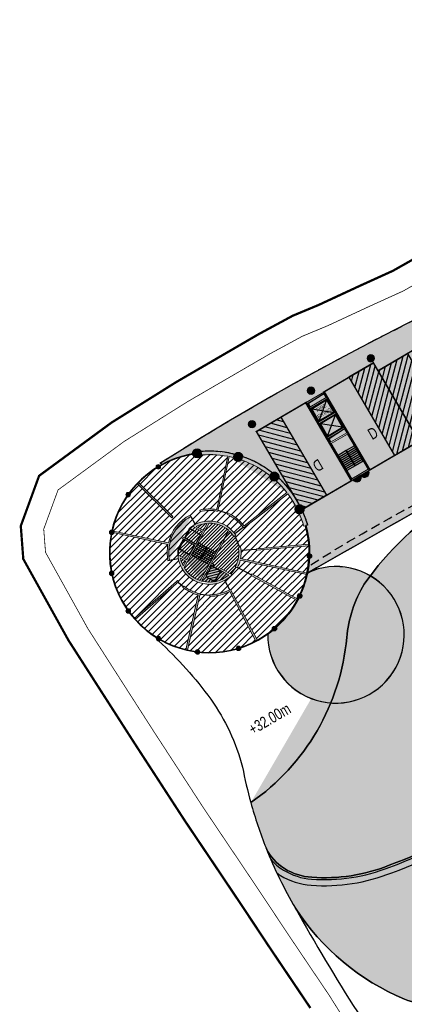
# Model space of a CAD drawing. Header units: millimetres. Extents: x -1402 to -179, y -280 to 6164.
# Tile 130 of 212: x -786 to -735, y 3024 to 3154. Entities that reach past the tile are written whole.
import ezdxf

# ---------------------------------------------------------------- set-up
doc = ezdxf.new("R2010")
doc.units = ezdxf.units.MM
for name, pattern in [('AJN-Limite', [1.25, 0.5, -0.25, 0, -0.25, 0, -0.25]), ('AJN-Projection', [0.375, 0.25, -0.125]), ('DASH', [0.35, 0.25, -0.1])]:
    doc.linetypes.add(name, pattern=pattern)
doc.layers.get('0').update_dxf_attribs({"linetype": 'CONTINUOUS'})
for name, color, linetype, lineweight in [('AJN-2-POT 100', 2, 'CONTINUOUS', 20), ('AJN-2-POT 120', 2, 'CONTINUOUS', 20), ('AJN-2-SBT-C', 2, 'CONTINUOUS', 20), ('AJN-4-PRT-C', 41, 'CONTINUOUS', 30), ('AJN-4-VIT-C', 130, 'CONTINUOUS', 30), ('AJN-5-ASC-C', 230, 'CONTINUOUS', 30), ('AJN-7-500-A', 10, 'CONTINUOUS', 18), ('GEO-1-LIM-V', 10, 'AJN-Limite', 25)]:
    doc.layers.add(name, color=color, linetype=linetype, lineweight=lineweight)
for name, color, linetype, true_color in [('AJN-2-SBT-H', 7, 'CONTINUOUS', 0x6e6e6e), ('AJN-9-SRF-MARINHORIZON-CIRUCLATION 100 %', 7, 'CONTINUOUS', 0xd100d1), ('AJN-9-SRF-MARINHORIZON-HOUSING DUPLEX', 7, 'CONTINUOUS', 0x96cd7e), ('AJN-9-SRF-MARINHORIZON-HOUSING SIMPLEX', 7, 'CONTINUOUS', 0x71c6c3)]:
    doc.layers.add(name, color=color, linetype=linetype, true_color=true_color)
for name, color, linetype in [('AJN-2-SBT-P', 251, 'AJN-Projection'), ('AJN-2-SBT-V', 51, 'CONTINUOUS'), ('AJN-7-PER-V', 8, 'CONTINUOUS'), ('AJN-8-251-H', 251, 'CONTINUOUS'), ('AJN-8-254-H', 254, 'CONTINUOUS')]:
    doc.layers.add(name, color=color, linetype=linetype)
doc.layers.add('AJN-6-Etang', color=7, linetype='CONTINUOUS', lineweight=15, true_color=0x46a499)
doc.styles.get("Standard").update_dxf_attribs({"font": 'rs.shx', "bigfont": 'hztxt.shx'})
pattern_1 = [(45, (0, 3000), (-0.2245064, 0.2245064), [])]

# ---------------------------------------------------------------- blocks, each defined once
blk = doc.blocks.new('A$C70601405')
at = {"layer": 'AJN-2-SBT-H'}
h = blk.add_hatch(color=256, dxfattribs=at)
h.dxf.hatch_style = 1
edge = h.paths.add_edge_path()
edge.add_arc((0, 0), 0.5, 0, 360)
at = {"layer": 'AJN-2-POT 100', "linetype": 'Continuous'}
blk.add_circle((0, 0), 0.5, dxfattribs=at)
blk = doc.blocks.new('A$C42457E72')
at = {"layer": 'AJN-9-SRF-MARINHORIZON-HOUSING DUPLEX'}
h = blk.add_hatch(dxfattribs=at)
h.set_pattern_fill('ANSI31', color=256, scale=0.2)
h.set_pattern_definition([(45, (420.2277, -4040.4539), (-0.44901281, 0.44901281), [])])
h.paths.add_polyline_path([(0, 12), (-3.77, 12), (-3.77, 0), (0, 0)])
at = {"layer": 'AJN-2-SBT-C', "const_width": 0.2, "flags": 128}
blk.add_lwpolyline([(0, 0), (-7.65, 0), (-7.65, 12), (0, 12)], close=True, dxfattribs=at)
at = {"layer": 'AJN-9-SRF-MARINHORIZON-HOUSING DUPLEX', "flags": 128}
blk.add_lwpolyline([(0, 12), (-3.77, 12), (-3.77, 0), (0, 0)], close=True, dxfattribs=at)
at = {"layer": 'AJN-7-500-A', "insert": (-4.77, 4), "char_height": 1.5, "attachment_point": 5, "rotation": 360}
blk.add_mtext_dynamic_manual_height_columns('{\\fSwis721 LtCn BT|b0|i0|c0|p34;D}', width=58.7581, gutter_width=35.69, heights=[0], dxfattribs=at)
blk = doc.blocks.new('A$C46E24FA1')
at = {"layer": 'AJN-2-SBT-V', "linetype": 'Continuous'}
for p, q in [((0, 2.34), (1.25, 2.34)), ((0, 0), (0, 2.34)), ((0, 2.08), (1.25, 2.08)), ((0, 1.82), (1.25, 1.82)), ((0, 1.56), (1.25, 1.56)), ((1.25, 2.34), (1.25, 0)), ((0, 1.3), (1.25, 1.3)), ((0, 1.04), (1.25, 1.04)), ((0, 0.78), (1.25, 0.78)), ((0, 0.52), (1.25, 0.52)), ((0, 0.26), (1.25, 0.26)), ((0, 0), (1.25, 0))]:
    blk.add_line(p, q, dxfattribs=at)
blk = doc.blocks.new('A$C236B7103')
at = {"layer": 'AJN-2-SBT-H'}
h = blk.add_hatch(color=256, dxfattribs=at)
h.dxf.hatch_style = 1
h.paths.add_polyline_path([(-1.45, 0), (1.45, 0), (1.45, 12), (-1.45, 12)])
h.paths.add_polyline_path([(-1.25, 11.2), (1.25, 11.2), (1.25, 11.8), (-1.25, 11.8)], flags=16)
h.paths.add_polyline_path([(-1.25, 11), (1.25, 11), (1.25, 8.9), (-1.25, 8.9)], flags=16)
h.paths.add_polyline_path([(-1.15, 10.9), (1.15, 10.9), (1.15, 9), (-1.15, 9)], flags=0)
h.paths.add_polyline_path([(-1.25, 8.7), (1.25, 8.7), (1.25, 6.6), (-1.25, 6.6)], flags=16)
h.paths.add_polyline_path([(-1.15, 8.6), (1.15, 8.6), (1.15, 6.7), (-1.15, 6.7)], flags=0)
h.paths.add_polyline_path([(-1.25, 6.4), (1.25, 6.4), (1.25, 5.8), (-1.25, 5.8)], flags=16)
h.paths.add_polyline_path([(-1.25, 5.6), (1.25, 5.6), (1.25, 0.2), (-1.25, 0.2)], flags=16)
h.paths.add_polyline_path([(-0.93, 9), (0.92, 9), (0.92, 10.9), (-0.93, 10.9)], flags=8)
at = {"layer": 'AJN-2-SBT-C'}
for p, q in [((-1.25, 0.2), (-1.25, 5.6)), ((-1.25, 5.6), (1.25, 5.6)), ((1.25, 5.6), (1.25, 0.2)), ((1.25, 0.2), (-1.25, 0.2))]:
    blk.add_line(p, q, dxfattribs=at)
at = {"layer": 'AJN-2-SBT-C', "flags": 128}
for points in [[(-1.45, 0), (1.45, 0), (1.45, 12), (-1.45, 12)], [(-1.25, 11.8), (1.25, 11.8), (1.25, 11.2), (-1.25, 11.2)], [(1.25, 8.9), (-1.25, 8.9), (-1.25, 11), (1.25, 11)], [(-1.25, 6.6), (-1.25, 8.7), (1.25, 8.7), (1.25, 6.6)], [(-1.25, 6.4), (1.25, 6.4), (1.25, 5.8), (-1.25, 5.8)]]:
    blk.add_lwpolyline(points, close=True, dxfattribs=at)
at = {"layer": 'AJN-5-ASC-C'}
for p, q in [((1.15, 10.9), (-1.15, 9)), ((-1.15, 10.9), (1.15, 9)), ((1.15, 6.7), (-1.15, 8.6)), ((-1.15, 6.7), (1.15, 8.6))]:
    blk.add_line(p, q, dxfattribs=at)
at = {"layer": 'AJN-5-ASC-C', "flags": 128}
for points in [[(1.15, 10.9), (1.15, 9), (-1.15, 9), (-1.15, 10.9)], [(1.15, 6.7), (1.15, 8.6), (-1.15, 8.6), (-1.15, 6.7)]]:
    blk.add_lwpolyline(points, close=True, dxfattribs=at)
at = {"layer": 'AJN-8-251-H', "flags": 128}
for points in [[(1.25, 11.8), (-1.15, 11.7), (-1.25, 11.2)], [(1.25, 6.4), (-1.15, 6.3), (-1.25, 5.8)]]:
    blk.add_lwpolyline(points, dxfattribs=at)
at = {"linetype": 'Continuous', "rotation": 180}
for p in [(0, 3.79), (1.25, 3.79)]:
    blk.add_blockref('A$C46E24FA1', p, dxfattribs=at)
at = {"layer": 'AJN-7-500-A', "insert": (0, 9.95), "char_height": 0.5, "attachment_point": 5}
blk.add_mtext_dynamic_manual_height_columns('{\\fSwis721 LtCn BT|b0|i0|c0|p34;FIRE\\PFITING}', width=11.105, gutter_width=35.69, heights=[0], dxfattribs=at)
blk = doc.blocks.new('A$C031E58AA')
at = {"layer": 'AJN-2-SBT-H'}
h = blk.add_hatch(color=256, dxfattribs=at)
h.dxf.hatch_style = 1
h.paths.add_polyline_path([(-0.6, 0, 1), (0.6, 0)])
at = {"layer": 'AJN-2-POT 120', "linetype": 'Continuous'}
blk.add_line((0.6, 0), (-0.6, 0), dxfattribs=at)
blk.add_arc((0, 0), 0.6, 180, 360, dxfattribs=at)
blk = doc.blocks.new('A$C4C7835BE')
for p in [(-0.6, 0), (0.6, 0)]:
    blk.add_blockref('A$C031E58AA', p)
blk = doc.blocks.new('A$C5AA60C68')
at = {"layer": 'AJN-9-SRF-MARINHORIZON-HOUSING DUPLEX'}
h = blk.add_hatch(dxfattribs=at)
h.set_pattern_fill('ANSI31', color=256, scale=0.2)
h.set_pattern_definition([(45, (456.2277, -4040.4539), (-0.44901281, 0.44901281), [])])
h.paths.add_polyline_path([(4.5, 12), (0, 12), (0, 0), (4.5, 0)])
at = {"layer": 'AJN-2-SBT-C', "const_width": 0.2, "flags": 128}
blk.add_lwpolyline([(9, 7.3), (9, 0), (0, 0), (0, 12), (7.85, 12), (7.85, 7.3)], close=True, dxfattribs=at)
at = {"layer": 'AJN-9-SRF-MARINHORIZON-HOUSING DUPLEX'}
blk.add_lwpolyline([(4.5, 0), (0, 0), (0, 12), (4.5, 12)], close=True, dxfattribs=at)
at = {"layer": 'AJN-7-500-A', "insert": (4.38, 3.25), "char_height": 1.5, "attachment_point": 5, "rotation": 360}
blk.add_mtext_dynamic_manual_height_columns('{\\fSwis721 LtCn BT|b0|i0|c0|p34;D}', width=58.7581, gutter_width=35.69, heights=[0], dxfattribs=at)
blk = doc.blocks.new('1.20diam')
at = {"layer": 'AJN-2-SBT-H'}
h = blk.add_hatch(color=256, dxfattribs=at)
h.dxf.hatch_style = 1
edge = h.paths.add_edge_path()
edge.add_arc((0, 0), 0.6, 0, 360)
at = {"layer": 'AJN-2-POT 120', "linetype": 'Continuous'}
blk.add_circle((0, 0), 0.6, dxfattribs=at)

msp = doc.modelspace()

# ---------------------------------------------------------------- hatches: boundary and pattern name
at = {"layer": 'AJN-2-SBT-H'}
h = msp.add_hatch(color=256, dxfattribs=at)
h.dxf.hatch_style = 1
edge = h.paths.add_edge_path()
edge.add_line((-762.55, 3097.21), (-762.48, 3096.72))
edge.add_arc((-760.89, 3083.82), 13, 79.221, 97.0274, ccw=False)
edge.add_line((-758.46, 3096.59), (-759.92, 3089.53))
edge.add_arc((-760.89, 3083.82), 5.8, 80.3052, 102.837)
edge.add_line((-762.18, 3089.47), (-762.14, 3089.28))
edge.add_arc((-760.89, 3083.82), 5.6, 78.3284, 102.837, ccw=False)
edge.add_line((-759.76, 3089.3), (-758.27, 3096.55))
edge.add_arc((-760.89, 3083.82), 13, 37.8038, 78.3395, ccw=False)
edge.add_line((-750.62, 3091.78), (-756.31, 3087.37))
edge.add_arc((-760.89, 3083.82), 5.8, 37.8038, 65.167)
edge.add_line((-758.46, 3089.08), (-758.54, 3088.9))
edge.add_arc((-760.89, 3083.82), 5.6, 37.8038, 65.167, ccw=False)
edge.add_line((-756.47, 3087.25), (-756.35, 3087.09))
edge.add_line((-756.35, 3087.09), (-750.5, 3091.63))
edge.add_arc((-760.89, 3083.82), 13, 15.6606, 36.9223, ccw=False)
edge.add_line((-748.38, 3087.33), (-747.89, 3087.46))
edge.add_arc((-760.89, 3083.82), 13.5, 15.6606, 97.0284)
h = msp.add_hatch(color=256, dxfattribs=at)
h.dxf.hatch_style = 1
edge = h.paths.add_edge_path()
edge.add_arc((-767.67, 3095.2), 0.3, 0, 360)
h = msp.add_hatch(color=256, dxfattribs=at)
h.dxf.hatch_style = 1
edge = h.paths.add_edge_path()
edge.add_line((-765.87, 3088.45), (-770.46, 3092.98))
edge.add_line((-770.46, 3092.98), (-770.32, 3093.12))
edge.add_line((-770.32, 3093.12), (-765.73, 3088.59))
edge.add_arc((-760.89, 3083.82), 6.8, 135.3684, 137.0538)
h = msp.add_hatch(color=256, dxfattribs=at)
h.dxf.hatch_style = 1
edge = h.paths.add_edge_path()
edge.add_arc((-771.68, 3091.51), 0.3, 0, 360)
h = msp.add_hatch(color=256, dxfattribs=at)
h.dxf.hatch_style = 1
edge = h.paths.add_edge_path()
edge.add_arc((-760.89, 3083.82), 5.4, 116.9311, 190.5569, ccw=False)
edge.add_line((-763.34, 3088.63), (-763.43, 3088.81))
edge.add_arc((-760.89, 3083.82), 5.6, 116.9311, 166.7665)
edge.add_line((-766.34, 3085.1), (-773.82, 3086.72))
edge.add_line((-773.82, 3086.72), (-773.86, 3086.52))
edge.add_line((-773.86, 3086.52), (-766.39, 3084.9))
edge.add_arc((-760.89, 3083.82), 5.6, 168.8129, 190.5569)
edge.add_line((-766.4, 3082.79), (-766.2, 3082.83))
h = msp.add_hatch(color=256, dxfattribs=at)
h.dxf.hatch_style = 1
edge = h.paths.add_edge_path()
edge.add_arc((-760.89, 3083.82), 4.1, 172.2256, 184.8029)
edge.add_line((-764.98, 3083.47), (-763.91, 3082.87))
edge.add_line((-763.91, 3082.87), (-762.83, 3084.78))
edge.add_line((-762.83, 3084.78), (-764.61, 3085.77))
edge.add_arc((-760.89, 3083.82), 4.2, 149.5183, 152.2466, ccw=False)
edge.add_line((-764.51, 3085.95), (-762.73, 3084.96))
edge.add_line((-762.73, 3084.96), (-761.82, 3086.59))
edge.add_line((-761.82, 3086.59), (-763.07, 3087.29))
edge.add_arc((-760.89, 3083.82), 4.1, 122.0092, 129.2981)
edge.add_line((-763.49, 3086.99), (-763.58, 3087.04))
edge.add_arc((-760.89, 3083.82), 4.2, 33.4032, 129.8294, ccw=False)
edge.add_line((-757.39, 3086.13), (-757.64, 3085.96))
edge.add_arc((-760.89, 3083.82), 3.9, 33.4032, 46.7299)
edge.add_line((-758.22, 3086.66), (-758.35, 3086.42))
edge.add_line((-758.35, 3086.42), (-758.53, 3086.52))
edge.add_line((-758.53, 3086.52), (-758.37, 3086.79))
edge.add_arc((-760.89, 3083.82), 3.9, 49.7385, 90.8548)
edge.add_line((-760.95, 3087.72), (-764.26, 3081.84))
edge.add_arc((-760.89, 3083.82), 3.9, 210.3695, 251.4858)
edge.add_line((-762.13, 3080.12), (-759.12, 3085.47))
edge.add_line((-759.12, 3085.47), (-758.94, 3085.38))
edge.add_line((-758.94, 3085.38), (-760.61, 3082.41))
edge.add_line((-760.61, 3082.41), (-760.28, 3082.22))
edge.add_line((-760.28, 3082.22), (-760.38, 3082.05))
edge.add_line((-760.38, 3082.05), (-760.71, 3082.24))
edge.add_line((-760.71, 3082.24), (-761.94, 3080.06))
edge.add_arc((-760.89, 3083.82), 3.9, 254.4943, 259.0846)
edge.add_arc((-760.89, 3083.82), 3.9, 259.0846, 307.0673)
edge.add_arc((-760.89, 3083.82), 3.9, 307.0673, 311.3421)
edge.add_line((-758.32, 3080.89), (-759.51, 3081.56))
edge.add_line((-759.51, 3081.56), (-759.41, 3081.73))
edge.add_line((-759.41, 3081.73), (-758.16, 3081.03))
edge.add_arc((-760.89, 3083.82), 3.9, 314.4272, 315.7995)
edge.add_line((-758.1, 3081.1), (-757.88, 3080.89))
edge.add_arc((-760.89, 3083.82), 4.2, 257.7228, 315.7995, ccw=False)
edge.add_arc((-760.89, 3083.82), 4.2, 171.6861, 257.7228, ccw=False)
edge.add_line((-765.05, 3084.42), (-764.96, 3084.37))
edge = h.paths.add_edge_path(flags=16)
edge.add_line((-761.72, 3086.76), (-762.66, 3087.29))
edge.add_arc((-760.89, 3083.82), 3.9, 94.3191, 116.9311, ccw=False)
edge.add_line((-761.19, 3087.71), (-761.72, 3086.76))
edge = h.paths.add_edge_path(flags=16)
edge.add_line((-764.73, 3083.1), (-764.01, 3082.7))
edge.add_line((-764.01, 3082.7), (-764.37, 3082.05))
edge.add_arc((-760.89, 3083.82), 3.9, 190.5569, 206.9052, ccw=False)
h = msp.add_hatch(color=256, dxfattribs=at)
h.dxf.hatch_style = 1
edge = h.paths.add_edge_path()
edge.add_arc((-773.86, 3086.52), 0.3, 0, 360)
h = msp.add_hatch(color=256, dxfattribs=at)
h.dxf.hatch_style = 1
edge = h.paths.add_edge_path()
edge.add_arc((-760.89, 3083.82), 4.2, 331.5749, 346.4254, ccw=False)
edge.add_line((-757.2, 3081.82), (-757.46, 3081.96))
edge.add_arc((-760.89, 3083.82), 3.9, 331.5749, 356.6261)
edge.add_arc((-760.89, 3083.82), 3.9, 356.6261, 370.3126)
edge.add_line((-757.06, 3084.51), (-756.76, 3084.57))
edge.add_arc((-760.89, 3083.82), 4.2, -3.3739, 10.3126, ccw=False)
edge.add_arc((-760.89, 3083.82), 4.2, 349.154, 356.6261, ccw=False)
edge.add_line((-756.77, 3083.03), (-747.92, 3081.11))
edge.add_line((-747.92, 3081.11), (-747.96, 3080.92))
edge.add_line((-747.96, 3080.92), (-756.81, 3082.83))
h = msp.add_hatch(color=256, dxfattribs=at)
h.dxf.hatch_style = 1
h.paths.add_polyline_path([(-754.64, 3084.34), (-747.69, 3084.93), (-747.67, 3084.73), (-754.62, 3084.14)])
h = msp.add_hatch(color=256, dxfattribs=at)
h.dxf.hatch_style = 1
edge = h.paths.add_edge_path()
edge.add_arc((-747.65, 3083.36), 0.3, 0, 360)
h = msp.add_hatch(color=256, dxfattribs=at)
h.dxf.hatch_style = 1
edge = h.paths.add_edge_path()
edge.add_arc((-773.86, 3081.08), 0.3, 0, 360)
h = msp.add_hatch(color=256, dxfattribs=at)
h.dxf.hatch_style = 1
h.paths.add_polyline_path([(-755.29, 3080.99), (-749.16, 3077.65), (-749.26, 3077.48), (-755.38, 3080.81)])
h = msp.add_hatch(color=256, dxfattribs=at)
h.dxf.hatch_style = 1
edge = h.paths.add_edge_path()
edge.add_line((-765.26, 3080), (-770.86, 3075.09))
edge.add_line((-770.86, 3075.09), (-770.73, 3074.94))
edge.add_line((-770.73, 3074.94), (-764.97, 3079.98))
edge.add_arc((-760.89, 3083.82), 5.6, 221.2109, 223.2576, ccw=False)
edge.add_line((-765.11, 3080.13), (-765.26, 3080))
h = msp.add_hatch(color=256, dxfattribs=at)
h.dxf.hatch_style = 1
edge = h.paths.add_edge_path()
edge.add_line((-762.37, 3078.21), (-764.01, 3070.94))
edge.add_line((-764.01, 3070.94), (-763.82, 3070.89))
edge.add_line((-763.82, 3070.89), (-762.13, 3078.35))
edge.add_arc((-760.89, 3083.82), 5.6, 232.7424, 257.251, ccw=False)
edge.add_line((-764.28, 3079.36), (-764.4, 3079.2))
edge.add_arc((-760.89, 3083.82), 5.8, 232.7424, 255.2742)
h = msp.add_hatch(color=256, dxfattribs=at)
h.dxf.hatch_style = 1
edge = h.paths.add_edge_path()
edge.add_line((-758.19, 3078.68), (-754.72, 3072.09))
edge.add_line((-754.72, 3072.09), (-754.54, 3072.19))
edge.add_line((-754.54, 3072.19), (-758.11, 3078.95))
edge.add_line((-758.11, 3078.95), (-758.28, 3078.86))
edge.add_arc((-760.89, 3083.82), 5.6, 270.4124, 297.7756, ccw=False)
edge.add_line((-760.85, 3078.22), (-760.85, 3078.02))
edge.add_arc((-760.89, 3083.82), 5.8, 270.4124, 297.7756)
h = msp.add_hatch(color=256, dxfattribs=at)
h.dxf.hatch_style = 1
edge = h.paths.add_edge_path()
edge.add_arc((-748.95, 3078.07), 0.3, 0, 360)
h = msp.add_hatch(color=256, dxfattribs=at)
h.dxf.hatch_style = 1
edge = h.paths.add_edge_path()
edge.add_arc((-771.66, 3076.09), 0.3, 0, 360)
h = msp.add_hatch(color=256, dxfattribs=at)
h.dxf.hatch_style = 1
edge = h.paths.add_edge_path()
edge.add_arc((-752.28, 3073.75), 0.3, 0, 360)
h = msp.add_hatch(color=256, dxfattribs=at)
h.dxf.hatch_style = 1
edge = h.paths.add_edge_path()
edge.add_arc((-767.64, 3072.41), 0.3, 0, 360)
h = msp.add_hatch(color=256, dxfattribs=at)
h.dxf.hatch_style = 1
edge = h.paths.add_edge_path()
edge.add_arc((-762.48, 3070.66), 0.3, 0, 360)
h = msp.add_hatch(color=256, dxfattribs=at)
h.dxf.hatch_style = 1
edge = h.paths.add_edge_path()
edge.add_arc((-757.05, 3071.13), 0.3, 0, 360)
at = {"layer": 'AJN-6-Etang', "linetype": 'Continuous', "transparency": 33554687}
h = msp.add_hatch(color=256, dxfattribs=at)
h.dxf.hatch_style = 1
h.set_gradient(color1=(39, 228, 241), rotation=300, centered=1, tint=0.757097)
edge = h.paths.add_edge_path()
edge.add_arc((-658.55, 3092.22), 31.39, 95.9871, 117.6289)
edge.add_arc((174.6, 1513.92), 1816.1, 117.8251, 118.55892)
edge.add_arc((-870.38, 3459.86), 392.83, 293.3616, 296.7435, ccw=False)
edge.add_arc((-614.79, 2918.28), 206.66, 118.8839, 123.3913)
edge.add_arc((-706.78, 3055.88), 41.15, 121.8922, 144.7242)
edge.add_arc((-725.51, 3070.87), 17.27, 149.4437, 174.392)
edge.add_arc((-772.43, 3075.2), 29.85, 304.7622, 354.9303, ccw=False)
edge.add_arc((-698.61, 3066.45), 58.95, 195.5213, 201.6826)
edge.add_arc((-747.7, 3047.29), 6.26, 204.7452, 238.7353)
edge.add_arc((-746.73, 3048.9), 8.14, 238.7353, 265.806)
edge.add_arc((-745.64, 3063.77), 23.05, 265.806, 291.7959)
edge.add_arc((-753.55, 3088.71), 49.18, 289.5713, 327.78)
edge.add_arc((-836.77, 3144.02), 149.1, 326.8486, 332.8131)
edge.add_arc((-633.94, 3042.69), 77.66, 136.2722, 154.6878, ccw=False)
edge.add_arc((-644.2, 3045.65), 68.39, 109.5782, 132.116, ccw=False)
edge.add_arc((-604.81, 2949.09), 172.63, 89.915, 111.1578, ccw=False)
edge.add_arc((-602.09, 3230.69), 109, 268.7077, 275.5166)
edge.add_arc((-606.58, 3226.95), 105.82, 278.1314, 283.1362)
edge.add_arc((-574.26, 3078.54), 46.11, 93.6854, 100.3376, ccw=False)
edge.add_arc((-571.73, 3021.66), 103.04, 76.9888, 93.0574, ccw=False)
edge.add_arc((-575.93, 3020.15), 105.52, 69.0801, 74.9519, ccw=False)
edge.add_arc((-530.74, 3136.33), 19.14, 246.9189, 258.474)
edge.add_arc((-533.93, 3121.72), 4.2, 261.1793, 268.9072)
edge.add_arc((-533.99, 3119.26), 1.74, 269.6643, 283.9875)
edge.add_arc((-533.74, 3118.26), 0.705, 283.9875, 313.6162)
edge.add_arc((-533.58, 3118.09), 0.471, 313.6162, 348.515)
edge.add_arc((-534.23, 3118.22), 1.13, 348.515, 378.9076)
edge.add_line((-533.16, 3118.59), (-534.46, 3122.79))
edge.add_arc((-546.23, 3119.16), 12.32, 17.1429, 67.7752)
edge.add_arc((-537.07, 3141.59), 11.91, 204.3464, 247.7752, ccw=False)
edge.add_arc((-396.14, 1157.59), 1984.91, 94.38535, 94.74993)
edge.add_arc((-573.03, 3286.39), 151.23, 266.7628, 274.7499, ccw=False)
edge.add_arc((-587.12, 3037.34), 98.22, 86.7628, 102.4754)
edge.add_arc((-768.59, 3857.61), 741.89, 278.27455, 282.47536, ccw=False)
h = msp.add_hatch(color=256, dxfattribs=at)
h.dxf.hatch_style = 1
h.set_gradient(color1=(166, 228, 247), rotation=200, centered=1, tint=0.8, name='INVCURVED')
edge = h.paths.add_edge_path()
edge.add_arc((-539.69, 3146.38), 32.85, 259.0174, 283.7331)
edge.add_line((-531.89, 3114.47), (-533.13, 3118.23))
edge.add_arc((-533.57, 3118.06), 0.471, -70.6203, 20.1925, ccw=False)
edge.add_arc((-533.99, 3119.26), 1.74, 267.0779, 289.3427, ccw=False)
edge.add_arc((-533.93, 3121.72), 4.2, 261.1793, 267.8351, ccw=False)
edge.add_arc((-530.74, 3136.33), 19.14, 246.9189, 258.474, ccw=False)
edge.add_arc((-575.93, 3020.15), 105.52, 69.0801, 74.9519)
edge.add_arc((-571.73, 3021.66), 103.04, 76.9888, 93.0574)
edge.add_arc((-574.26, 3078.54), 46.11, 93.6854, 100.3376)
edge.add_arc((-606.58, 3226.95), 105.82, 278.1314, 283.1362, ccw=False)
edge.add_arc((-602.09, 3230.69), 109, 268.7077, 275.5166, ccw=False)
edge.add_arc((-604.81, 2949.09), 172.63, 89.915, 111.1578)
edge.add_arc((-644.2, 3045.65), 68.39, 109.5782, 132.116)
edge.add_arc((-633.94, 3042.69), 77.66, 136.2722, 154.6878)
edge.add_arc((-836.77, 3144.02), 149.1, 326.8486, 332.8131, ccw=False)
edge.add_arc((-753.55, 3088.71), 49.18, 289.5713, 327.78, ccw=False)
edge.add_arc((-745.64, 3063.77), 23.05, 265.806, 291.7959, ccw=False)
edge.add_arc((-746.73, 3048.9), 8.14, 238.7353, 265.806, ccw=False)
edge.add_arc((-747.7, 3047.29), 6.26, 204.7452, 238.7353, ccw=False)
edge.add_arc((-698.61, 3066.45), 58.95, 201.6826, 210.3253)
edge.add_arc((-722.78, 3054.06), 31.86, 213.0342, 247.3748)
edge.add_arc((-731.57, 3032.95), 9, 247.3748, 297.9607)
edge.add_arc((-691.67, 2957.77), 76.11, 113.0774, 117.9607, ccw=False)
edge.add_arc((-801.55, 3208.59), 197.73, 293.8824, 315.3027)
edge.add_arc((-561.81, 2984.38), 130.72, 83.0294, 139.3583, ccw=False)
at = {"layer": 'AJN-8-254-H'}
h = msp.add_hatch(color=255, dxfattribs=at)
h.dxf.hatch_style = 1
h.paths.add_polyline_path([(-767.37, 3095.69, -0.111024), (-767.18, 3095.51, -0.08135), (-763.12, 3096.9, -0.805869), (-762.01, 3097.27, -0.083576), (-757.54, 3096.89, -0.656246), (-756.49, 3096.58, -0.083576), (-752.55, 3094.43, -0.656246), (-751.72, 3093.72, -0.084859), (-748.99, 3090.17, -0.661809), (-748.5, 3089.18, -0.033772), (-747.89, 3087.46), (-748.11, 3087.4, -0.071432), (-747.62, 3083.66, -0.930329), (-747.64, 3083.06, -0.036366), (-747.89, 3081.15, -0.011128), (-747.52, 3081.31, -0.003451), (-728.23, 3092.26, -0.018604), (-714.61, 3099.23, 0.014757), (-693.61, 3109.05, -0.003172), (-673.3, 3119.93, -0.09647), (-661.82, 3123.45, 0.018332), (-608.33, 3133.24, -0.068667), (-581.57, 3135.4, 0.034864), (-560.51, 3135.68, -0.001591), (-547.92, 3136.69, -0.03926), (-548.55, 3138.44, 0.106827), (-556.37, 3155.45), (-560.77, 3155.45, 0.141723)])
h = msp.add_hatch(color=255, dxfattribs=at)
h.dxf.hatch_style = 1
h.paths.add_polyline_path([(-747.89, 3081.15, -0.055968), (-748.8, 3078.33, -0.268718), (-748.65, 3078.07, -0.529291), (-749.06, 3077.79, -0.092522), (-752.03, 3073.93, -0.160339), (-751.98, 3073.75, -0.670041), (-752.49, 3073.54, -0.016044), (-753.16, 3073.02, 3.446576)])
at = {"layer": 'AJN-9-SRF-MARINHORIZON-CIRUCLATION 100 %'}
h = msp.add_hatch(dxfattribs=at)
h.set_pattern_fill('ANSI31', color=256, scale=0.1)
h.set_pattern_definition(pattern_1)
h.paths.add_polyline_path([(-763.07, 3087.29, 0.031814), (-763.49, 3086.99), (-763.54, 3087.02), (-764.22, 3085.78), (-762.73, 3084.96), (-764.13, 3085.74), (-763.44, 3086.96), (-762.05, 3086.18), (-761.82, 3086.59)])
h.paths.add_polyline_path([(-762.05, 3086.18), (-763.44, 3086.96), (-764.13, 3085.74), (-762.73, 3084.96)])
h.paths.add_polyline_path([(-764.91, 3084.35), (-764.23, 3085.56), (-764.32, 3085.61), (-765, 3084.4), (-764.96, 3084.37, 0.054934), (-764.98, 3083.47), (-763.91, 3082.87), (-763.52, 3083.56)])
h.paths.add_polyline_path([(-762.83, 3084.78), (-764.23, 3085.56), (-764.91, 3084.35), (-763.52, 3083.56)])
h.paths.add_polyline_path([(-764.01, 3082.7), (-764.73, 3083.1, 0.071454), (-764.37, 3082.05)])
h = msp.add_hatch(dxfattribs=at)
h.set_pattern_fill('ANSI31', color=256, scale=0.1)
h.set_pattern_definition(pattern_1)
h.paths.add_polyline_path([(-759.12, 3085.47), (-759.03, 3085.42), (-758.44, 3086.47), (-758.53, 3086.52), (-758.37, 3086.79, 0.181354), (-760.95, 3087.72), (-762.4, 3085.15), (-761.27, 3084.51), (-761.18, 3084.46), (-760.05, 3083.82)])
h.paths.add_polyline_path([(-761.27, 3084.51), (-762.4, 3085.15), (-762.53, 3084.92), (-761.39, 3084.28)])
h.paths.add_polyline_path([(-761.18, 3084.46), (-761.27, 3084.51), (-762.16, 3082.92), (-762.07, 3082.87)])
h.paths.add_polyline_path([(-761.18, 3084.46), (-761.31, 3084.23), (-760.17, 3083.6), (-760.05, 3083.82)])
h.paths.add_polyline_path([(-761.31, 3084.23), (-761.43, 3084.01), (-760.3, 3083.37), (-760.17, 3083.6)])
h.paths.add_polyline_path([(-762.53, 3084.92), (-762.65, 3084.69), (-761.52, 3084.06), (-761.39, 3084.28)])
h.paths.add_polyline_path([(-761.52, 3084.06), (-762.65, 3084.69), (-762.78, 3084.47), (-761.65, 3083.83)])
h.paths.add_polyline_path([(-761.43, 3084.01), (-761.56, 3083.78), (-760.43, 3083.14), (-760.3, 3083.37)])
h.paths.add_polyline_path([(-761.56, 3083.78), (-761.69, 3083.55), (-760.56, 3082.92), (-760.43, 3083.14)])
h.paths.add_polyline_path([(-761.65, 3083.83), (-762.78, 3084.47), (-762.91, 3084.24), (-761.78, 3083.6)])
h.paths.add_polyline_path([(-762.91, 3084.24), (-763.04, 3084.01), (-761.9, 3083.38), (-761.78, 3083.6)])
h.paths.add_polyline_path([(-761.69, 3083.55), (-761.82, 3083.33), (-760.68, 3082.69), (-760.56, 3082.92)])
h.paths.add_polyline_path([(-761.82, 3083.33), (-761.94, 3083.1), (-760.81, 3082.46), (-760.68, 3082.69)])
h.paths.add_polyline_path([(-763.04, 3084.01), (-763.16, 3083.79), (-762.03, 3083.15), (-761.9, 3083.38)])
h.paths.add_polyline_path([(-763.16, 3083.79), (-763.29, 3083.56), (-762.16, 3082.92), (-762.03, 3083.15)])
h.paths.add_polyline_path([(-761.94, 3083.1), (-762.07, 3082.87), (-760.94, 3082.24), (-760.81, 3082.46)])
h.paths.add_polyline_path([(-762.07, 3082.87), (-762.16, 3082.92), (-763.29, 3083.56), (-764.26, 3081.84, 0.181354), (-762.13, 3080.12), (-760.94, 3082.24)])
h = msp.add_hatch(dxfattribs=at)
h.set_pattern_fill('ANSI31', color=256, scale=0.1)
h.set_pattern_definition(pattern_1)
h.paths.add_polyline_path([(-761.72, 3086.76), (-761.19, 3087.71, 0.098985), (-762.66, 3087.29)])
h.paths.add_polyline_path([(-757, 3083.59, 0.059789), (-757.06, 3084.51), (-756.91, 3084.54), (-757.51, 3086.05), (-757.64, 3085.96, 0.058214), (-758.22, 3086.66), (-758.35, 3086.42), (-758.44, 3086.47), (-759.03, 3085.42), (-758.94, 3085.38), (-760.61, 3082.41), (-760.28, 3082.22), (-760.38, 3082.05), (-760.71, 3082.24), (-761.94, 3080.06, 0.020032), (-761.63, 3079.99, 0.212477), (-758.54, 3080.7, 0.018655), (-758.32, 3080.89), (-759.51, 3081.56), (-759.41, 3081.73), (-758.16, 3081.03, 0.005988), (-758.1, 3081.1), (-757.99, 3080.99), (-757.33, 3081.89), (-757.46, 3081.96, 0.109744)])
h.paths.add_polyline_path([(-759.39, 3081.38), (-760.18, 3079.99), (-761.39, 3080.67), (-760.61, 3082.06)], flags=16)
h.paths.add_polyline_path([(-760.61, 3082.06), (-761.39, 3080.67), (-760.18, 3079.99), (-759.39, 3081.38)], flags=0)
h = msp.add_hatch(dxfattribs=at)
h.set_pattern_fill('ANSI31', color=256, scale=0.1, angle=-30.3256)
h.set_pattern_definition([(14.674374, (0, 3000), (-0.08043078, 0.30714352), [])])
h.paths.add_polyline_path([(-759.39, 3081.38), (-760.61, 3082.06), (-761.39, 3080.67), (-760.18, 3079.99)])
at = {"layer": 'AJN-9-SRF-MARINHORIZON-HOUSING SIMPLEX'}
h = msp.add_hatch(dxfattribs=at)
h.set_pattern_fill('ANSI31', color=256, scale=0.2)
h.set_pattern_definition([(45, (0, 3000), (-0.4490128, 0.4490128), [])])
h.paths.add_polyline_path([(-747.71, 3084.92, 0.047411), (-748.16, 3087.39), (-748.38, 3087.33, 0.093038), (-750.5, 3091.63), (-756.35, 3087.09), (-756.41, 3087.17), (-757.53, 3086.33, -0.014738), (-757.39, 3086.13), (-757.51, 3086.05), (-756.91, 3084.54), (-756.76, 3084.57, -0.027053), (-756.7, 3084.12), (-754.63, 3084.24), (-754.64, 3084.34)])
h.paths.add_polyline_path([(-747.95, 3083.36, -0.396672), (-747.67, 3083.66, 0.020146), (-747.7, 3084.72), (-754.62, 3084.14), (-754.63, 3084.24), (-756.7, 3084.12, -0.032684), (-756.7, 3083.57, -0.032615), (-756.77, 3083.03), (-747.95, 3081.12, 0.037144), (-747.69, 3083.06, -0.376866)])
h.paths.add_polyline_path([(-747.99, 3080.92), (-756.81, 3082.83, -0.062597), (-757.18, 3081.85), (-755.34, 3080.9), (-755.29, 3080.99), (-749.19, 3077.66, 0.003184), (-749.11, 3077.81, -0.262679), (-749.25, 3078.07, -0.522091), (-748.85, 3078.35, 0.051375)])
h.paths.add_polyline_path([(-750.62, 3091.78, 0.040744), (-752.05, 3093.34, -0.54131), (-752.89, 3093.89, -0.064111), (-752.87, 3094.05, 0.115883), (-758.27, 3096.55), (-759.74, 3089.4), (-758.5, 3088.99), (-758.46, 3089.08, -0.119965), (-756.31, 3087.37)])
h.paths.add_polyline_path([(-758.54, 3088.9), (-758.5, 3088.99), (-759.74, 3089.4), (-759.76, 3089.3), (-759.96, 3089.34, 0.098323), (-762.14, 3089.28), (-762.18, 3089.47, -0.098632), (-759.92, 3089.53), (-758.46, 3096.59, 0.077851), (-762.48, 3096.72), (-762.51, 3096.94, 0.098196), (-767.4, 3095.33, -0.110966), (-767.37, 3095.2, -0.725332), (-767.91, 3095.03, 0.058183), (-770.3, 3093.11), (-765.73, 3088.59, 0.007354), (-765.87, 3088.45), (-770.44, 3092.96, 0.030349), (-771.48, 3091.74, -0.217374), (-771.38, 3091.51, -0.577879), (-771.83, 3091.25, 0.092496), (-773.77, 3086.81, -0.194287), (-773.6, 3086.67), (-766.34, 3085.1, -0.220941), (-763.43, 3088.81), (-763.34, 3088.63), (-762.8, 3087.56, -0.364713), (-757.53, 3086.33), (-756.41, 3087.17), (-756.47, 3087.25, 0.119965)])
h.paths.add_polyline_path([(-763.54, 3087.02), (-763.58, 3087.04, -0.056339), (-762.8, 3087.56), (-763.34, 3088.63, 0.332781), (-766.2, 3082.83), (-765.02, 3083.05, -0.082526), (-765.05, 3084.42), (-765, 3084.4), (-764.32, 3085.61), (-764.61, 3085.77, -0.011905), (-764.51, 3085.95), (-764.22, 3085.78)])
h.paths.add_polyline_path([(-766.39, 3084.9), (-773.57, 3086.46, -0.381643), (-773.9, 3086.23, 0.092501), (-773.89, 3081.37, -0.447893), (-773.56, 3081.08, -0.327996), (-773.77, 3080.79, 0.092501), (-771.81, 3076.35, -0.578727), (-771.36, 3076.09, -0.216709), (-771.46, 3075.87, 0.018561), (-770.84, 3075.1), (-765.26, 3080), (-765.11, 3080.13, 0.008931), (-764.97, 3079.98), (-765.06, 3079.9), (-764.34, 3079.28), (-764.28, 3079.36, 0.098323), (-762.32, 3078.4), (-762.13, 3078.35), (-762.15, 3078.25), (-760.85, 3078.12), (-760.85, 3078.22, 0.119965), (-758.28, 3078.86), (-758.2, 3078.91), (-758.87, 3080.14, -0.181172), (-761.79, 3079.71, -0.301755), (-765.02, 3083.05), (-766.2, 3082.83), (-766.4, 3082.79, -0.095162)])
h.paths.add_polyline_path([(-762.37, 3078.21, -0.098632), (-764.4, 3079.2), (-764.34, 3079.28), (-765.06, 3079.9), (-770.71, 3074.95, 0.077413), (-767.55, 3072.39, 0.072512), (-764.01, 3070.96)])
h.paths.add_polyline_path([(-758.19, 3078.68, -0.119965), (-760.85, 3078.02), (-760.85, 3078.12), (-762.15, 3078.25), (-763.81, 3070.92, 0.178739), (-754.73, 3072.12)])
h.paths.add_polyline_path([(-749.28, 3077.49), (-755.38, 3080.81), (-755.34, 3080.9), (-757.18, 3081.85, -0.002282), (-757.2, 3081.82), (-757.33, 3081.89), (-757.99, 3080.99), (-757.88, 3080.89, -0.074317), (-758.87, 3080.14), (-758.2, 3078.91), (-758.11, 3078.95), (-754.55, 3072.21, 0.143951)])

# ---------------------------------------------------------------- linework, layer by layer
at = {"layer": 'AJN-2-SBT-C'}
for p, q in [((-759.96, 3089.34), (-759.76, 3089.3)), ((-757.11, 3081.98), (-757.11, 3081.98)), ((-762.32, 3078.4), (-762.13, 3078.35))]:
    msp.add_line(p, q, dxfattribs=at)
msp.add_lwpolyline([(-762.55, 3097.21), (-762.48, 3096.72, -0.077851), (-758.46, 3096.59), (-759.92, 3089.53, 0.098632), (-762.18, 3089.47), (-762.14, 3089.28, -0.107348), (-759.76, 3089.3), (-758.27, 3096.55, -0.178738), (-750.62, 3091.78), (-756.31, 3087.37, 0.119965), (-758.46, 3089.08), (-758.54, 3088.9, -0.119965), (-756.47, 3087.25), (-756.35, 3087.09), (-750.5, 3091.63, -0.093038), (-748.38, 3087.33), (-747.89, 3087.46, 0.370744), (-762.55, 3097.21)], format="xyb", dxfattribs=at)
for points in [[(-765.87, 3088.45), (-770.46, 3092.98), (-770.32, 3093.12), (-765.73, 3088.59, 0.007354)], [(-766.2, 3082.83, -0.332781), (-763.34, 3088.63), (-763.43, 3088.81, 0.220941), (-766.34, 3085.1), (-773.82, 3086.72), (-773.86, 3086.52), (-766.39, 3084.9, 0.095162), (-766.4, 3082.79)], [(-764.96, 3084.37, 0.054934), (-764.98, 3083.47), (-763.91, 3082.87), (-762.83, 3084.78), (-764.61, 3085.77, -0.011905), (-764.51, 3085.95), (-762.73, 3084.96), (-761.82, 3086.59), (-763.07, 3087.29, 0.031814), (-763.49, 3086.99), (-763.58, 3087.04, -0.447459), (-757.39, 3086.13), (-757.64, 3085.96, 0.058214), (-758.22, 3086.66), (-758.35, 3086.42), (-758.53, 3086.52), (-758.37, 3086.79, 0.181354), (-760.95, 3087.72), (-764.26, 3081.84, 0.181354), (-762.13, 3080.12), (-759.12, 3085.47), (-758.94, 3085.38), (-760.61, 3082.41), (-760.28, 3082.22), (-760.38, 3082.05), (-760.71, 3082.24), (-761.94, 3080.06, 0.020032), (-761.63, 3079.99, 0.212477), (-758.54, 3080.7, 0.018655), (-758.32, 3080.89), (-759.51, 3081.56), (-759.41, 3081.73), (-758.16, 3081.03, 0.005988), (-758.1, 3081.1), (-757.88, 3080.89, -0.258975), (-761.79, 3079.71, -0.394095), (-765.05, 3084.42)], [(-761.72, 3086.76), (-762.66, 3087.29, -0.098985), (-761.19, 3087.71)], [(-756.81, 3082.83, -0.064888), (-757.2, 3081.82), (-757.46, 3081.96, 0.109744), (-757, 3083.59, 0.059789), (-757.06, 3084.51), (-756.76, 3084.57, -0.059789), (-756.7, 3083.57, -0.032615), (-756.77, 3083.03), (-747.92, 3081.11), (-747.96, 3080.92)], [(-765.26, 3080), (-770.86, 3075.09), (-770.73, 3074.94), (-764.97, 3079.98, -0.008931), (-765.11, 3080.13)], [(-762.37, 3078.21), (-764.01, 3070.94), (-763.82, 3070.89), (-762.13, 3078.35, -0.107348), (-764.28, 3079.36), (-764.4, 3079.2, 0.098632)], [(-758.19, 3078.68), (-754.72, 3072.09), (-754.54, 3072.19), (-758.11, 3078.95), (-758.28, 3078.86, -0.119965), (-760.85, 3078.22), (-760.85, 3078.02, 0.119965)]]:
    msp.add_lwpolyline(points, format="xyb", close=True, dxfattribs=at)
for points in [[(-759.12, 3085.47), (-759.12, 3085.47)], [(-754.64, 3084.34), (-747.69, 3084.93), (-747.67, 3084.73), (-754.62, 3084.14)], [(-755.29, 3080.99), (-749.16, 3077.65), (-749.26, 3077.48), (-755.38, 3080.81)]]:
    msp.add_lwpolyline(points, close=True, dxfattribs=at)
at = {"layer": 'AJN-2-SBT-C', "linetype": 'Continuous', "flags": 128}
msp.add_lwpolyline([(-764.73, 3083.1), (-764.01, 3082.7), (-764.37, 3082.05, -0.071454)], format="xyb", close=True, dxfattribs=at)
at = {"layer": 'AJN-2-SBT-C'}
for centre in [(-767.67, 3095.2), (-771.68, 3091.51), (-773.86, 3086.52), (-747.65, 3083.36), (-773.86, 3081.08), (-748.95, 3078.07), (-771.66, 3076.09), (-752.28, 3073.75), (-767.64, 3072.41), (-762.48, 3070.66), (-757.05, 3071.13)]:
    msp.add_circle(centre, 0.3, dxfattribs=at)
at = {"layer": 'AJN-2-SBT-H'}
msp.add_lwpolyline([(-759.03, 3085.42), (-758.44, 3086.47)], dxfattribs=at)
at = {"layer": 'AJN-2-SBT-P', "ltscale": 5, "flags": 128}
msp.add_lwpolyline([(-581.57, 3135.4, 0.034853), (-560.51, 3135.68, -0.001542), (-547.92, 3136.69, -0.039245), (-548.55, 3138.44, 0.106827), (-556.37, 3155.45), (-560.77, 3155.45, 0.141959), (-767.67, 3095.5, -0.246421), (-767.42, 3095.37, -0.086561), (-763.12, 3096.9, -0.805869), (-762.01, 3097.27, -0.083576), (-757.54, 3096.89, -0.656246), (-756.49, 3096.58, -0.083576), (-752.55, 3094.43, -0.656246), (-751.72, 3093.72, -0.084859), (-748.99, 3090.17, -0.661809), (-748.5, 3089.18, -0.033772), (-747.89, 3087.46), (-748.11, 3087.4, -0.071432), (-747.62, 3083.66, -0.930329), (-747.64, 3083.06, -0.018937), (-747.73, 3082.06, -0.031979), (-718.67, 3097.71, 0.022455), (-703.89, 3104.95, 0.035747), (-701.42, 3106.58, -0.01583), (-700.1, 3107.67, -0.058699), (-698.22, 3108.64, -0.032738), (-694.3, 3109.78, 0.003652), (-688.85, 3111.03, 0.068728), (-677.69, 3117.48, -0.070147), (-661.82, 3123.45, 0.018332), (-608.33, 3133.24, -0.068667)], format="xyb", close=True, dxfattribs=at)
at = {"layer": 'AJN-2-SBT-V'}
for points in [[(-560.77, 3155.45, 0.141723), (-767.37, 3095.69, -0.111024), (-767.18, 3095.51, -0.08135), (-763.12, 3096.9, -0.805869), (-762.01, 3097.27, -0.083576), (-757.54, 3096.89, -0.656246), (-756.49, 3096.58, -0.083576), (-752.55, 3094.43, -0.656246), (-751.72, 3093.72, -0.084859), (-748.99, 3090.17, -0.661809), (-748.5, 3089.18, -0.033772), (-747.89, 3087.46), (-748.11, 3087.4, -0.071432), (-747.62, 3083.66, -0.930329), (-747.64, 3083.06, -0.037539), (-747.9, 3081.09, -0.00352), (-728.23, 3092.26, -0.018604), (-714.61, 3099.23, 0.014757), (-693.61, 3109.05, -0.003172), (-673.3, 3119.93, -0.09647), (-661.82, 3123.45, 0.018332), (-608.33, 3133.24, -0.068667)], [(-608.33, 3133.24, -0.018332), (-661.82, 3123.45, 0.094712), (-673.11, 3120.04, 0.003202), (-693.61, 3109.05, -0.014757), (-714.61, 3099.23, 0.01967), (-728.52, 3090.83, 0.099954), (-740.38, 3079.65, 0.10929), (-742.69, 3072.56, -0.222464), (-755.41, 3050.68, 0.026891), (-753.39, 3044.67, 0.149407), (-750.95, 3041.94, 0.11867), (-747.32, 3040.78, 0.113891), (-737.08, 3042.37, 0.168279), (-711.94, 3062.49, 0.026031), (-704.15, 3075.9, -0.080527), (-690.06, 3096.38, -0.098658), (-667.12, 3110.08, -0.092955), (-604.55, 3121.72, 0.029718)], [(-747.73, 3082.06, -0.018589), (-747.9, 3081.09)]]:
    msp.add_lwpolyline(points, format="xyb", dxfattribs=at)
at = {"layer": 'AJN-2-SBT-V', "linetype": 'Continuous', "flags": 128}
msp.add_lwpolyline([(-604.55, 3121.72, 0.092955), (-667.12, 3110.08, 0.098658), (-690.06, 3096.38, 0.080527), (-704.15, 3075.9, -0.026031), (-711.94, 3062.49, -0.168279), (-737.08, 3042.37, -0.113891), (-747.32, 3040.78, -0.11867), (-750.95, 3041.94, -0.149407), (-753.39, 3044.67, 0.037729), (-749.49, 3036.69, 0.150971), (-735.04, 3024.64, 0.224378), (-727.35, 3025, -0.02131), (-721.5, 3027.8, 0.093737), (-661, 3069.52, -0.250853), (-545.95, 3114.13, 0.108263)], format="xyb", dxfattribs=at)
for points in [[(-728.52, 3090.83, -0.01967), (-714.61, 3099.23, 0.018604), (-728.23, 3092.26, 0.00352), (-747.9, 3081.09, -0.054793), (-748.8, 3078.33, -0.930329), (-749.06, 3077.79, -0.092522), (-752.03, 3073.93, -0.930329), (-752.49, 3073.54, -0.092517), (-756.76, 3071.2, -0.930329), (-757.33, 3071.03, -0.092522), (-762.19, 3070.6, -0.930329), (-762.78, 3070.68, -0.092522), (-767.39, 3072.24, -0.249493), (-767.64, 3072.11, -0.050961), (-760.71, 3064.39, -0.089979), (-756.51, 3055.4, 0.020604), (-755.41, 3050.68, 0.222464), (-742.69, 3072.56, -0.10929), (-740.38, 3079.65, -0.099954)], [(-664.07, 3022.11, 0.093893), (-649.9, 3040.52), (-651.19, 3041.17, 0.019637), (-649.2, 3045.52, -0.015726), (-647.38, 3049.96), (-646.06, 3049.37, -0.02495), (-643.88, 3053.56, -0.189198), (-617.3, 3074.45, 0.215421), (-648.82, 3051.2, -0.001962), (-655.38, 3040.15, -0.280841), (-678.84, 3029.23, -0.000059), (-688.56, 3030.98, 0.144885), (-716.65, 3029.67, 0.03841), (-727.35, 3025, -0.224378), (-735.04, 3024.64, -0.150971), (-749.49, 3036.69, 0.032866), (-732.17, 3009.76, 0.002338), (-729.35, 3006.26, 0.042539), (-724.98, 3003.41, 0.21111), (-704.95, 3000.72, 0.100205)]]:
    msp.add_lwpolyline(points, format="xyb", close=True, dxfattribs=at)
at = {"layer": 'AJN-2-SBT-V'}
msp.add_lwpolyline([(-747.89, 3081.15, -0.055968), (-748.8, 3078.33, -0.268718), (-748.65, 3078.07, -0.529291), (-749.06, 3077.79, -0.092522), (-752.03, 3073.93, -0.160339), (-751.98, 3073.75, -0.670041), (-752.49, 3073.54, -0.016044), (-753.16, 3073.02, 3.446576), (-747.89, 3081.15, -0.055968)], format="xyb", close=True, dxfattribs=at)
at = {"layer": 'AJN-4-PRT-C', "linetype": 'Continuous'}
for points in [[(-763.34, 3088.63), (-762.8, 3087.56)], [(-758.5, 3088.99), (-759.74, 3089.4)], [(-756.41, 3087.17), (-757.53, 3086.33)], [(-756.41, 3087.17), (-757.53, 3086.33)], [(-763.54, 3087.02), (-764.22, 3085.78)], [(-757.51, 3086.05), (-756.91, 3084.54)], [(-765, 3084.4), (-764.32, 3085.61)], [(-754.63, 3084.24), (-756.7, 3084.12)], [(-766.4, 3082.79), (-766.2, 3082.83), (-765.02, 3083.05)], [(-757.99, 3080.99), (-757.33, 3081.89)], [(-755.34, 3080.9), (-757.18, 3081.85)], [(-765.06, 3079.9), (-764.34, 3079.28)], [(-758.2, 3078.91), (-758.87, 3080.14)], [(-760.85, 3078.12), (-762.15, 3078.25)]]:
    msp.add_lwpolyline(points, dxfattribs=at)
at = {"layer": 'AJN-4-VIT-C'}
for radius, start, end in [(13.28, 97.0279, 239.7859), (13.25, 97.0279, 239.7849), (13.22, 97.0278, 239.7838), (13.28, 239.7859, 15.6606), (13.25, 239.7849, 15.6606), (13.22, 239.7838, 15.6606)]:
    msp.add_arc((-760.89, 3083.82), radius, start, end, dxfattribs=at)
at = {"layer": 'AJN-5-ASC-C'}
for points in [[(-764.13, 3085.74), (-763.44, 3086.96), (-762.05, 3086.18), (-762.73, 3084.96), (-764.13, 3085.74)], [(-763.52, 3083.56), (-762.83, 3084.78), (-764.23, 3085.56), (-764.91, 3084.35), (-763.52, 3083.56)], [(-759.39, 3081.38), (-760.61, 3082.06), (-761.39, 3080.67), (-760.18, 3079.99), (-759.39, 3081.38)]]:
    msp.add_lwpolyline(points, dxfattribs=at)
at = {"layer": 'AJN-7-PER-V'}
for p, q in [((-762.65, 3084.69), (-761.52, 3084.06)), ((-762.53, 3084.92), (-761.39, 3084.28)), ((-762.4, 3085.15), (-761.27, 3084.51)), ((-763.29, 3083.56), (-762.16, 3082.92)), ((-763.16, 3083.79), (-762.03, 3083.15)), ((-763.04, 3084.01), (-761.9, 3083.38)), ((-762.91, 3084.24), (-761.78, 3083.6)), ((-762.78, 3084.47), (-761.65, 3083.83)), ((-760.68, 3082.69), (-761.82, 3083.33)), ((-760.56, 3082.92), (-761.69, 3083.55)), ((-760.43, 3083.14), (-761.56, 3083.78)), ((-760.3, 3083.37), (-761.43, 3084.01)), ((-760.17, 3083.6), (-761.31, 3084.23)), ((-760.05, 3083.82), (-761.18, 3084.46)), ((-760.94, 3082.24), (-762.07, 3082.87)), ((-760.81, 3082.46), (-761.94, 3083.1))]:
    msp.add_line(p, q, dxfattribs=at)
msp.add_lwpolyline([(-762.07, 3082.87), (-761.18, 3084.46), (-761.27, 3084.51), (-762.16, 3082.92)], close=True, dxfattribs=at)
at = {"layer": 'AJN-7-PER-V', "ltscale": 5}
msp.add_arc((-744.12, 3072.92), 9.05, 179.3625, 114.6437, dxfattribs=at)
at = {"layer": 'AJN-8-251-H', "linetype": 'Continuous', "flags": 128}
for points in [[(-752.79, 3043.24, 0.088385), (-751.08, 3041.73, 0.11867), (-747.34, 3040.53, 0.113838), (-736.99, 3042.13, 0.168243), (-711.73, 3062.35, 0.026035), (-703.92, 3075.79, -0.080511), (-689.89, 3096.2, -0.098637), (-667.03, 3109.85, -0.092957), (-604.55, 3121.47, 0.029725), (-591.58, 3121.95, 0.02184), (-582.48, 3123.66, -0.028993), (-577.21, 3124.3, -0.070213), (-548.59, 3121.81, -0.025605), (-538.34, 3118.49, 0.050476), (-534.61, 3117.32, 0.034159), (-534.01, 3117.27, 0.062791), (-533.51, 3117.33, 0.130004), (-533.09, 3117.57, 0.10222), (-532.92, 3117.81)], [(-751.94, 3041.34, 0.018186), (-751.49, 3041.04, 0.11867), (-747.4, 3039.73, 0.113676), (-736.71, 3041.38, 0.168131), (-711.06, 3061.92, 0.026046), (-703.21, 3075.43, -0.080458), (-689.33, 3095.62, -0.098569), (-666.75, 3109.1, -0.09296), (-604.56, 3120.67, 0.029747), (-591.49, 3121.15, 0.021836), (-582.32, 3122.87, -0.028861), (-577.16, 3123.51, -0.070167), (-548.78, 3121.04, -0.025535), (-538.64, 3117.74, 0.050506), (-534.76, 3116.54, 0.035275), (-534.02, 3116.47, 0.063241), (-533.32, 3116.55, 0.109774), (-532.64, 3116.89)]]:
    msp.add_lwpolyline(points, format="xyb", dxfattribs=at)
at = {"layer": 'GEO-1-LIM-V', "linetype": 'Continuous', "ltscale": 25, "const_width": 0.3}
msp.add_lwpolyline([(-732.04, 3123.74), (-736.57, 3121.18), (-740.91, 3119.21), (-746.43, 3116.65), (-749.86, 3115.22), (-754.34, 3112.8), (-765.32, 3106.42), (-773.88, 3101.06), (-783.48, 3094.01), (-785.91, 3087.36), (-785.58, 3082.98), (-779.6, 3072.22), (-774.4, 3064.11), (-770.96, 3058.75), (-764.15, 3048.27), (-759.71, 3041.67), (-756.45, 3036.81), (-753.11, 3031.77), (-747.51, 3023.46)], dxfattribs=at)
at = {"layer": 'GEO-1-LIM-V', "linetype": 'DASH', "ltscale": 5, "const_width": 0.1}
msp.add_lwpolyline([(-730.87, 3120.95), (-735.21, 3118.5), (-739.66, 3116.48), (-745.22, 3113.9), (-748.57, 3112.51), (-752.87, 3110.18), (-763.77, 3103.85), (-772.19, 3098.57), (-780.97, 3092.13), (-782.87, 3086.94), (-782.63, 3083.86), (-777.02, 3073.76), (-771.88, 3065.73), (-768.44, 3060.37), (-761.65, 3049.93), (-757.22, 3043.35), (-753.95, 3038.48), (-750.61, 3033.44), (-744.99, 3025.1), (-740.01, 3017.18)], dxfattribs=at)

# ---------------------------------------------------------------- block references
for name, p, rotation in [('A$C5AA60C68', (-732.47, 3097.58), 30.3256258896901), ('A$C42457E72', (-733.08, 3098.61), 30.3256258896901), ('A$C236B7103', (-740.84, 3094.07), 30.32562588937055), ('A$C4C7835BE', (-740.84, 3094.07), 30.32562588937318)]:
    msp.add_blockref(name, p, dxfattribs=dict(rotation=rotation))
at = {"xscale": -1, "rotation": 30.3256258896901}
msp.add_blockref('A$C42457E72', (-748.61, 3089.52), dxfattribs=at)
at = {"layer": 'AJN-2-POT 100'}
for p in [(-739.49, 3109.57), (-747.42, 3105.3), (-755.24, 3100.85)]:
    msp.add_blockref('A$C70601405', p, dxfattribs=at)
at = {"layer": 'AJN-2-POT 120', "linetype": 'Continuous'}
for p, rotation in [((-762.53, 3096.97), 179.1184511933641), ((-757.09, 3096.51), 155.3351627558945), ((-752.29, 3093.89), 131.551874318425), ((-748.96, 3089.57), 107.7685858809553)]:
    msp.add_blockref('1.20diam', p, dxfattribs=dict(at, rotation=rotation))

# ---------------------------------------------------------------- texts
at = {"layer": 'AJN-7-500-A', "insert": (-752.53, 3061.12), "char_height": 1.5, "attachment_point": 8, "rotation": 30.3256}
msp.add_mtext_dynamic_manual_height_columns('{\\fSwis721 LtCn BT|b0|i0|c0|p34;+32.00m}', width=11.105, gutter_width=35.69, heights=[0], dxfattribs=at)

doc.saveas('drawing.dxf')
